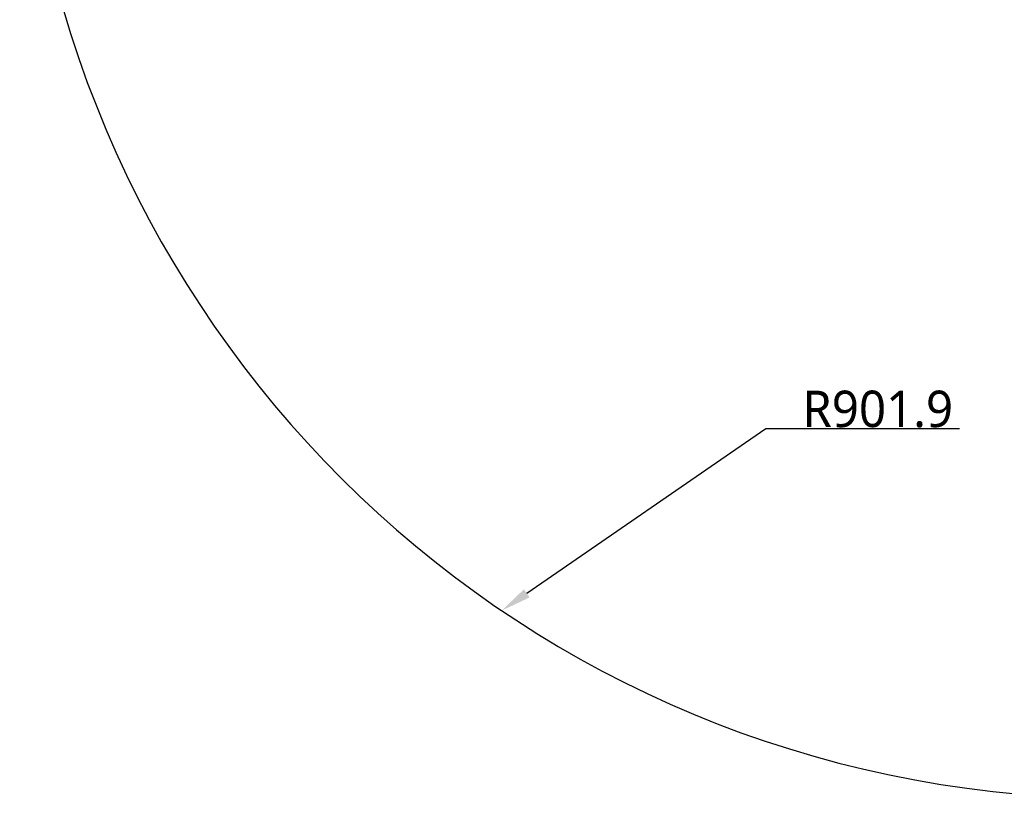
# Model space of a CAD drawing. Header units: millimetres. Extents: x 5828 to 6704, y 123 to 421.
# Tile 96 of 145: x 6535 to 6576, y 191 to 223. Entities that reach past the tile are written whole.
import ezdxf
from ezdxf import colors
from ezdxf.entities.mleader import LeaderData, LeaderLine
from ezdxf.math import Vec2, Vec3

# ---------------------------------------------------------------- set-up
doc = ezdxf.new("R2010")
doc.units = ezdxf.units.MM
doc.layers.add('多重引线', color=7, linetype='Continuous')
doc.layers.add('运动范围', color=7, linetype='Continuous')
doc.styles.add('微软雅黑', font='msyh.ttc', dxfattribs={"height": 1.5})

msp = doc.modelspace()

# ---------------------------------------------------------------- linework, layer by layer
at = {"layer": '运动范围'}
msp.add_arc((6580.2667, 236.2503), 45.095, 10, 350, dxfattribs=at)

# ---------------------------------------------------------------- leaders
at = {"layer": '多重引线'}
ml = msp.add_multileader_mtext('Standard', dxfattribs=at)
ml.set_content('R901.9', style='微软雅黑')
ml.set_leader_properties()
ml.build(insert=Vec2(0, 0))
ml.multileader.update_dxf_attribs({"text_left_attachment_type": 5, "text_right_attachment_type": 5, "dogleg_length": 1, "arrow_head_size": 1.25})
ctx = ml.context
ctx.base_point, ctx.char_height, ctx.arrow_head_size, ctx.landing_gap_size, ctx.plane_origin = Vec3(6566.8983, 206.3769), 1.5, 1.25, 0.5, Vec3(6555.0235, 198.8826)
ctx.left_attachment, ctx.right_attachment = 5, 5
notes = []
notes.append((ctx, [(0, (1, 1, 0), (6565.8983, 206.3769), (1, 0), 1, [(0, [(6555.0235, 198.8826)], 0, [])])]))
ctx.mtext.insert, ctx.mtext.flow_direction = Vec3(6567.3983, 207.935), 5
for ctx, leaders in notes:
    for number, flags, end, landing, length, lines in leaders:
        leader = LeaderData()
        leader.index, (leader.has_last_leader_line, leader.has_dogleg_vector, leader.attachment_direction) = number, flags
        leader.last_leader_point, leader.dogleg_vector, leader.dogleg_length = Vec3(end), Vec3(landing), length
        for number, points, colour, breaks in lines:
            line = LeaderLine()
            line.index, line.vertices, line.color, line.breaks = number, Vec3.list(points), colors.encode_raw_color(colour), breaks
            leader.lines.append(line)
        ctx.leaders.append(leader)

doc.saveas('drawing.dxf')
